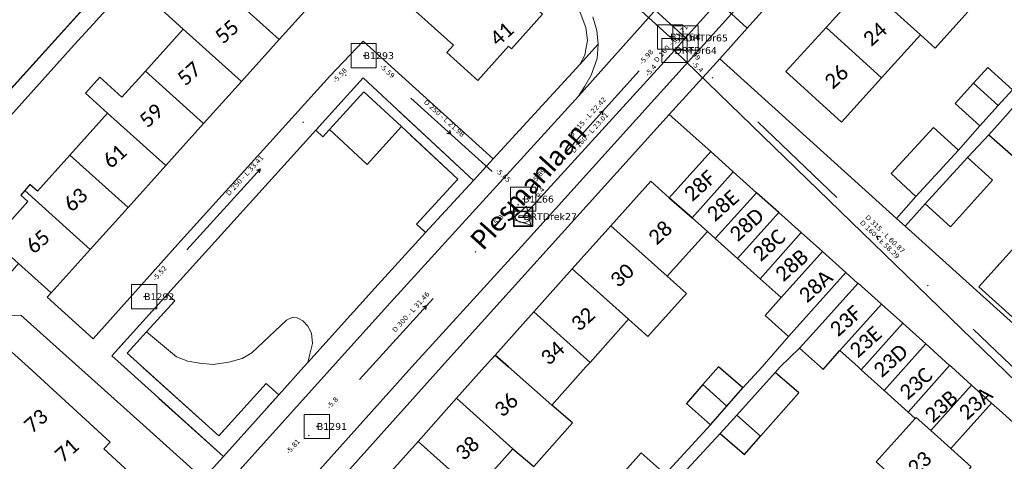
# Model space of a CAD drawing. Header units: metres. Extents: x 113074 to 114313, y 482627 to 483855.
# Tile 6 of 78: x 113683 to 113784, y 482990 to 483036. Entities that reach past the tile are written whole.
import ezdxf
from ezdxf.enums import TextEntityAlignment as Align

# ---------------------------------------------------------------- set-up
doc = ezdxf.new("R2010")
doc.units = ezdxf.units.M
doc.header["$MEASUREMENT"] = 0
doc.linetypes.add('DGN Style 2', pattern=[50.429501, 30.257701, -20.1718])
doc.linetypes.add('DGN Style 6', pattern=[30.473618, 0.016022, -6.408752, 11.215317, -6.408752, 0.016022, -6.408752])
for name, color, linetype, lineweight in [('BGT-Lijnen - BTD Groenvoorziening  gras- en kruidachtigen (v)', 94, 'Continuous', 13), ('BGT-Lijnen - BTD Groenvoorziening  heesters (v)', 94, 'Continuous', 13), ('BGT-Lijnen - Huisnummer overig (t)', 252, 'Continuous', 13), ('BGT-Lijnen - IMKL   Bijzondere knoop (p)', 252, 'Continuous', 13), ('BGT-Lijnen - ORL Straatnaam (t)', 7, 'Continuous', 13), ('BGT-Lijnen - PND grondvlak pand (v_mv)', 1, 'Continuous', 13), ('BGT-Lijnen - WGD Inrit (v)', 7, 'Continuous', 13), ('BGT-Lijnen - WGD Rijbaan - Lokale weg (v)', 7, 'Continuous', 13), ('BGT-Lijnen - WGD Voetpad (v)', 7, 'Continuous', 13), ('BGT-Lijnen - XXX Brandgang OTD (v)', 7, 'Continuous', 13), ('BGT-Lijnen - XXX Haagvoet BTD (v)', 211, 'Continuous', 13), ('Riolering - BOBs', 7, 'Continuous', 13), ('Riolering - Drainage', 254, 'Continuous', 13), ('Riolering - Gemengd riool', 7, 'Continuous', 13), ('Riolering - KNOOP_NUMMER', 7, 'Continuous', 13), ('Riolering - KNOOP_RIOOLPUT', 7, 'Continuous', 13), ('Riolering - Leidingtekst', 7, 'Continuous', 13), ('Riolering - Level 63', 7, 'Continuous', 13), ('Riolering - RIO-KNP', 4, 'Continuous', 13), ('Riolering - Stroomrichting', 7, 'Continuous', 13)]:
    doc.layers.add(name, color=color, linetype=linetype, lineweight=lineweight)
doc.styles.add('Style-Calibri', font='calibri.ttf')
doc.styles.add('Style-Verdana', font='verdana.ttf')

# ---------------------------------------------------------------- blocks, each defined once
blk = doc.blocks.new('IMKL Bijzondere knoop')
at = {"layer": 'BGT-Lijnen - IMKL   Bijzondere knoop (p)', "linetype": 'Continuous', "lineweight": 13}
for p, q in [((-39, 8), (39, 8)), ((-39, -9), (39, -9))]:
    blk.add_line(p, q, dxfattribs=at)
blk.add_arc((-40, -1), 8.3, 79.3818, 280.6182, dxfattribs=at)
at = {"layer": 'BGT-Lijnen - IMKL   Bijzondere knoop (p)', "linetype": 'Continuous', "lineweight": 13, "extrusion": (0, 0, -1)}
blk.add_arc((-41, -1), 8.42, 75.8538, 284.1462, dxfattribs=at)
at = {"layer": 'BGT-Lijnen - IMKL   Bijzondere knoop (p)', "linetype": 'Continuous', "lineweight": 13}
blk.add_ellipse((-4, -5), major_axis=(-79.3, -0.2), ratio=0.699465, dxfattribs=at)
for points in [[(-101, 98), (99, 98), (99, -102), (-101, -102)], [(-95, 92), (92, 92), (92, -96), (-95, -96)]]:
    blk.add_3dface(points, dxfattribs=at)
blk = doc.blocks.new('CDE bijzonder')
at = {"layer": 'Riolering - RIO-KNP', "color": 172}
for p, q in [((-1.14, -0.26), (0.34, 1.08)), ((0.34, 1.08), (0.76, -0.88)), ((0.76, -0.88), (-1.14, -0.26))]:
    blk.add_line(p, q, dxfattribs=at)
blk.add_3dface([(-1.14, -0.26), (0.34, 1.08), (0.76, -0.88)], dxfattribs=at)
blk = doc.blocks.new('rioput')
at = {"layer": 'Riolering - Level 63', "linetype": 'Continuous', "lineweight": 13}
blk.add_3dface([(-1.29, 1.24), (1.29, 1.24), (1.29, -1.24), (-1.29, -1.24)], dxfattribs=at)

msp = doc.modelspace()

# ---------------------------------------------------------------- linework, layer by layer
at = {"layer": 'BGT-Lijnen - BTD Groenvoorziening  gras- en kruidachtigen (v)', "linetype": 'DGN Style 2', "lineweight": 13, "flags": 128}
for points in [[(113673.47, 483018.68), (113673.77, 483019.02), (113693.17, 483040.49)], [(113714.33, 483023.57), (113713.6, 483024.26), (113698.4, 483007.45)], [(113718.84, 483020.74), (113715, 483024.32), (113714.33, 483023.57)], [(113728.15, 483019.23), (113722.36, 483024.63), (113718.84, 483020.74)], [(113724.84, 483013.77), (113723.92, 483014.63), (113728.15, 483019.23)], [(113712.79, 483000.47), (113719.63, 483008.09), (113724.84, 483013.77)], [(113698.4, 483007.45), (113699.14, 483006.78), (113696.26, 483003.6)], [(113710.6, 483004.79), (113711.25, 483005.1), (113711.7, 483005.02)], [(113711.7, 483005.02), (113712.28, 483004.72), (113712.77, 483004.18)], [(113706.05, 483000.87), (113707.04, 483001.44), (113710.6, 483004.79)], [(113712.77, 483004.18), (113713.15, 483003.47), (113713.24, 483002.41)], [(113696.26, 483003.6), (113699.32, 483001.05), (113700.49, 483000.61)], [(113713.24, 483002.41), (113712.95, 483001.18), (113712.79, 483000.47)], [(113703.08, 483000.27), (113704.69, 483000.48), (113706.05, 483000.87)], [(113700.49, 483000.61), (113701.69, 483000.39), (113703.08, 483000.27)]]:
    msp.add_lwpolyline(points, dxfattribs=at)
at = {"layer": 'BGT-Lijnen - BTD Groenvoorziening  heesters (v)', "linetype": 'DGN Style 2', "lineweight": 13, "flags": 128}
for points in [[(113722.36, 483024.63), (113718.52, 483028.21), (113715, 483024.32)], [(113715, 483024.32), (113718.84, 483020.74), (113722.36, 483024.63)], [(113711.7, 483005.02), (113711.25, 483005.1), (113710.6, 483004.79)], [(113712.77, 483004.18), (113712.28, 483004.72), (113711.7, 483005.02)], [(113710.6, 483004.79), (113707.04, 483001.44), (113706.05, 483000.87)], [(113713.24, 483002.41), (113713.15, 483003.47), (113712.77, 483004.18)], [(113696.26, 483003.6), (113694.27, 483001.4), (113703.65, 482992.93)], [(113700.49, 483000.61), (113699.32, 483001.05), (113696.26, 483003.6)], [(113712.79, 483000.47), (113712.95, 483001.18), (113713.24, 483002.41)], [(113706.05, 483000.87), (113704.69, 483000.48), (113703.08, 483000.27)], [(113703.08, 483000.27), (113701.69, 483000.39), (113700.49, 483000.61)], [(113709.8, 482997.15), (113712.36, 483000), (113712.79, 483000.47)], [(113703.65, 482992.93), (113708.5, 482998.32), (113709.8, 482997.15)]]:
    msp.add_lwpolyline(points, dxfattribs=at)
at = {"layer": 'BGT-Lijnen - PND grondvlak pand (v_mv)', "linetype": 'Continuous', "lineweight": 25, "flags": 128}
for points in [[(113773.83, 483043.58), (113769.86, 483039.19), (113775.55, 483034.03)], [(113733.64, 483032.6), (113736.84, 483036.15), (113731.19, 483041.22)], [(113769.86, 483039.19), (113765.88, 483034.8), (113771.58, 483029.64)], [(113771.58, 483029.64), (113775.55, 483034.03), (113769.86, 483039.19)], [(113699.32, 483038.26), (113697.82, 483036.61), (113699.99, 483034.6)], [(113709.84, 483033.57), (113703.88, 483038.93)], [(113703.88, 483038.93), (113709.84, 483033.57), (113713.8, 483037.96)], [(113720.21, 483038.32), (113720.92, 483039.1), (113727.72, 483032.99)], [(113775.55, 483034.03), (113777.06, 483032.67), (113781.03, 483037.06)], [(113699.99, 483034.6), (113696.14, 483030.32), (113702.09, 483024.96)], [(113702.09, 483024.96), (113705.97, 483029.26), (113699.99, 483034.6)], [(113699.99, 483034.6), (113705.97, 483029.26), (113709.84, 483033.57)], [(113765.88, 483034.8), (113761.77, 483030.26), (113767.47, 483025.1)], [(113767.47, 483025.1), (113771.58, 483029.64), (113765.88, 483034.8)], [(113727.72, 483032.99), (113727.03, 483032.22), (113730.2, 483029.37)], [(113730.2, 483029.37), (113733.35, 483032.86), (113733.64, 483032.6)], [(113696.14, 483030.32), (113693.73, 483027.65), (113691.47, 483029.69)], [(113702.09, 483024.96), (113696.14, 483030.32)], [(113784.99, 483028.41), (113782.47, 483030.7), (113781.01, 483029.09)], [(113691.47, 483029.69), (113690, 483028.05), (113692.26, 483026.02)], [(113781.01, 483029.09), (113779.13, 483027.01), (113781.65, 483024.72)], [(113781.65, 483024.72), (113783.53, 483026.81), (113781.01, 483029.09)], [(113781.01, 483029.09), (113783.53, 483026.81), (113784.99, 483028.41)], [(113692.26, 483026.02), (113688.39, 483021.71), (113694.35, 483016.35)], [(113694.35, 483016.35), (113698.22, 483020.65), (113692.26, 483026.02)], [(113692.26, 483026.02), (113698.22, 483020.65), (113702.09, 483024.96)], [(113784.31, 483025.75), (113782.57, 483023.8), (113785.1, 483021.58)], [(113779.44, 483022.21), (113776.9, 483024.55), (113772.55, 483019.83)], [(113756.37, 483020.01), (113754.06, 483022.07), (113749.82, 483017.34)], [(113772.55, 483019.83), (113775.09, 483017.48), (113779.44, 483022.21)], [(113688.39, 483021.71), (113685.06, 483018.01), (113684.28, 483018.69)], [(113690.47, 483012.04), (113694.35, 483016.35), (113688.39, 483021.71)], [(113780.38, 483021.48), (113776.05, 483016.71), (113778.63, 483014.37)], [(113778.63, 483014.37), (113782.95, 483019.15), (113780.38, 483021.48)], [(113749.82, 483017.34), (113752.15, 483015.28), (113756.37, 483020.01)], [(113758.76, 483017.86), (113756.37, 483020.01), (113752.15, 483015.28)], [(113747.92, 483019.04), (113743.84, 483014.47), (113749.61, 483009.3)], [(113752.15, 483015.28), (113749.82, 483017.34), (113747.92, 483019.04)], [(113683.77, 483018.08), (113683.38, 483017.62), (113684.09, 483016.94)], [(113684.28, 483018.69), (113683.77, 483018.08), (113690.47, 483012.04)], [(113690.47, 483012.04), (113683.77, 483018.08)], [(113684.09, 483016.94), (113680.51, 483012.95), (113683.11, 483010.61)], [(113754.52, 483013.18), (113758.76, 483017.86)], [(113761.03, 483015.83), (113758.76, 483017.86), (113754.52, 483013.18)], [(113749.61, 483009.3), (113753.72, 483013.89), (113752.15, 483015.28)], [(113752.15, 483015.28), (113753.72, 483013.89), (113754.52, 483013.18)], [(113754.52, 483013.18), (113756.82, 483011.12), (113761.03, 483015.83)], [(113763.34, 483013.77), (113761.03, 483015.83), (113756.82, 483011.12)], [(113749.61, 483009.3), (113743.84, 483014.47), (113739.88, 483010.05)], [(113788.32, 483013.98), (113787.45, 483014.76), (113781.55, 483008.23)], [(113756.82, 483011.12), (113759.13, 483009.05), (113763.34, 483013.77)], [(113765.51, 483011.82), (113763.34, 483013.77), (113759.13, 483009.05)], [(113683.11, 483010.61), (113686.46, 483007.59), (113690.47, 483012.04)], [(113759.13, 483009.05), (113761.29, 483007.12), (113765.51, 483011.82)], [(113767.91, 483009.67), (113765.51, 483011.82), (113761.29, 483007.12)], [(113739.88, 483010.05), (113735.93, 483005.64), (113741.7, 483000.47)], [(113741.7, 483000.47), (113745.65, 483004.89), (113739.88, 483010.05)], [(113739.88, 483010.05), (113745.65, 483004.89), (113747.63, 483003.12)], [(113747.63, 483003.12), (113751.59, 483007.53), (113749.61, 483009.3)], [(113762.04, 483003.12), (113767.9, 483009.67), (113767.91, 483009.67)], [(113769.13, 483008.56), (113764.89, 483003.85), (113763.16, 483001.93)], [(113771.57, 483006.44), (113769.17, 483008.6), (113769.13, 483008.56)], [(113781.55, 483008.23), (113787.39, 483002.95), (113789.24, 483004.99)], [(113761.29, 483007.12), (113759.63, 483005.28), (113762.04, 483003.12)], [(113773.74, 483004.49), (113771.57, 483006.44), (113767.29, 483001.68)], [(113767.29, 483001.68), (113771.57, 483006.44)], [(113735.93, 483005.64), (113731.98, 483001.22), (113733.34, 483000)], [(113741.28, 483000), (113741.7, 483000.47), (113735.93, 483005.64)], [(113776.11, 483002.36), (113773.74, 483004.49), (113769.48, 482999.72)], [(113769.48, 482999.72), (113773.74, 483004.49)], [(113684.1, 483000), (113681.37, 483002.49), (113678.79, 482999.47)], [(113763.16, 483001.93), (113765.33, 483000), (113765.6, 482999.76)], [(113769.48, 482999.72), (113771.85, 482997.58), (113776.11, 483002.36)], [(113778.55, 483000.16), (113776.11, 483002.36), (113771.85, 482997.58)], [(113731.98, 483001.22), (113730.88, 483000), (113728.02, 482996.8)], [(113737.77, 482996.08), (113733.34, 483000), (113731.98, 483001.22)], [(113765.6, 482999.76), (113765.82, 483000), (113767.29, 483001.68)], [(113767.29, 483001.68), (113769.16, 483000), (113769.48, 482999.72)], [(113691.88, 482991.6), (113692.52, 482992.31), (113684.1, 483000)], [(113733.34, 483000), (113737.77, 482996.08), (113741.28, 483000)], [(113757.35, 482997.85), (113754.85, 483000), (113753.26, 482998.19)], [(113771.85, 482997.58), (113774.3, 482995.38), (113778.55, 483000.16)], [(113778.55, 483000.16), (113774.3, 482995.38), (113775.02, 482994.73)], [(113780.79, 482998.15), (113778.73, 483000), (113778.55, 483000.16)], [(113760.68, 482999.43), (113756.75, 482995.08), (113759.17, 482992.92)], [(113759.17, 482992.92), (113763.1, 482997.35), (113760.68, 482999.43)], [(113753.26, 482998.19), (113751.57, 482996.27), (113754.04, 482994.09)], [(113754.04, 482994.09), (113755.72, 482996), (113753.26, 482998.19)], [(113753.26, 482998.19), (113755.72, 482996), (113757.35, 482997.85)], [(113782.84, 482996.31), (113780.79, 482998.15), (113776.63, 482993.48)], [(113776.63, 482993.48), (113780.79, 482998.15)], [(113728.02, 482996.8), (113724.07, 482992.38), (113729.84, 482987.22)], [(113728.02, 482996.8), (113733.79, 482991.63), (113735.95, 482989.81)], [(113729.84, 482987.22), (113733.79, 482991.63), (113728.02, 482996.8)], [(113735.95, 482989.81), (113739.89, 482994.27), (113737.77, 482996.08)], [(113776.63, 482993.48), (113778.68, 482991.64), (113782.84, 482996.31)], [(113756.75, 482995.08), (113755.03, 482993.19), (113757.51, 482991.04)], [(113757.51, 482991.04), (113759.17, 482992.92), (113756.75, 482995.08)], [(113775.02, 482994.73), (113771.01, 482990.27), (113776.64, 482985.21)], [(113776.63, 482993.48), (113775.12, 482994.84), (113775.02, 482994.73)], [(113775.02, 482994.73), (113775.12, 482994.84), (113776.63, 482993.48)], [(113779.74, 482990.68), (113778.68, 482991.64), (113776.63, 482993.48)], [(113729.84, 482987.22), (113724.07, 482992.38), (113720.11, 482987.97)], [(113692.42, 482987.01), (113694.46, 482989.24), (113691.88, 482991.6)], [(113749.41, 482989.01), (113746.93, 482991.21), (113745.25, 482989.31)], [(113776.64, 482985.21), (113780.75, 482989.78), (113779.74, 482990.68)]]:
    msp.add_lwpolyline(points, dxfattribs=at)
at = {"layer": 'BGT-Lijnen - WGD Inrit (v)', "linetype": 'Continuous', "lineweight": 13, "flags": 128}
for points in [[(113754.99, 483031.59), (113749.82, 483025.87), (113754.06, 483022.07)], [(113773.98, 483014.43), (113773.1, 483015.23), (113754.99, 483031.59)], [(113754.06, 483022.07), (113756.37, 483020.01), (113758.76, 483017.86)], [(113758.76, 483017.86), (113761.03, 483015.83), (113763.34, 483013.77)], [(113789.96, 483000), (113773.98, 483014.43)], [(113763.34, 483013.77), (113765.51, 483011.82), (113767.91, 483009.67)], [(113767.91, 483009.67), (113767.9, 483009.67), (113769.13, 483008.56)], [(113769.13, 483008.56), (113769.17, 483008.6), (113771.57, 483006.44)], [(113771.57, 483006.44), (113773.74, 483004.49), (113776.11, 483002.36)], [(113776.11, 483002.36), (113778.55, 483000.16), (113778.73, 483000)], [(113778.73, 483000), (113780.79, 482998.15), (113782.84, 482996.31)], [(113782.84, 482996.31), (113783.92, 482995.33), (113787.36, 482992.24)]]:
    msp.add_lwpolyline(points, dxfattribs=at)
at = {"layer": 'BGT-Lijnen - WGD Rijbaan - Lokale weg (v)', "linetype": 'Continuous', "lineweight": 13, "flags": 128}
for points in [[(113751.67, 483040.29), (113740.5, 483027.75), (113721.26, 483006.62)], [(113734.66, 483012.34), (113756.18, 483036.2), (113751.67, 483040.29)], [(113741.16, 483028.76), (113740.5, 483027.75), (113751.67, 483040.29)], [(113741.97, 483035.89), (113742.38, 483034.49), (113742.54, 483033.08)], [(113742.54, 483033.08), (113742.54, 483033.05), (113742.44, 483031.6)], [(113742.44, 483031.6), (113741.8, 483029.9), (113741.16, 483028.76)], [(113697.49, 482971.07), (113723.45, 483000), (113734.66, 483012.34)], [(113721.26, 483006.62), (113715.32, 483000), (113691.98, 482974.11)]]:
    msp.add_lwpolyline(points, dxfattribs=at)
at = {"layer": 'BGT-Lijnen - WGD Voetpad (v)', "linetype": 'Continuous', "lineweight": 13, "flags": 128}
for points in [[(113757.81, 483034.73), (113771.7, 483050.21), (113796.47, 483077.52)], [(113789.08, 483072.69), (113756.18, 483036.2), (113757.81, 483034.73)], [(113690.77, 483035.14), (113702.55, 483048.18), (113702.59, 483050.98)], [(113700.01, 483048.14), (113693.17, 483040.49), (113673.77, 483019.02)], [(113739.7, 483037.72), (113740.69, 483036.33), (113741.25, 483034.8)], [(113757.81, 483034.73), (113756.18, 483036.2), (113734.66, 483012.34)], [(113688.84, 483033), (113690.77, 483035.14)], [(113742.54, 483033.08), (113742.38, 483034.49), (113741.97, 483035.89)], [(113741.25, 483034.8), (113741.45, 483033.48), (113741.17, 483031.94)], [(113749.82, 483025.87), (113754.99, 483031.59), (113757.81, 483034.73)], [(113731.77, 483021.33), (113718.46, 483033.38), (113715.04, 483029.8)], [(113742.54, 483033.05), (113742.54, 483033.08), (113740.64, 483031.01)], [(113741.17, 483031.94), (113740.64, 483031.01), (113742.54, 483033.08)], [(113741.8, 483029.9), (113742.44, 483031.6), (113742.54, 483033.05)], [(113673.77, 483019.02), (113675.15, 483017.77), (113688.84, 483033)], [(113740.64, 483031.01), (113731.77, 483021.33), (113729.74, 483019.12)], [(113698.4, 483007.45), (113713.6, 483024.26), (113718.46, 483029.63)], [(113715.04, 483029.8), (113708.89, 483023), (113699.45, 483012.57)], [(113718.46, 483029.63), (113729.74, 483019.12), (113731.77, 483021.33)], [(113740.5, 483027.75), (113741.16, 483028.76), (113741.8, 483029.9)], [(113715.32, 483000), (113721.26, 483006.62), (113740.5, 483027.75)], [(113726.49, 483000), (113749.82, 483025.87)], [(113729.74, 483019.12), (113724.84, 483013.77), (113719.63, 483008.09)], [(113699.45, 483012.57), (113690.77, 483002.88), (113686.06, 483007.14)], [(113734.66, 483012.34), (113723.45, 483000), (113697.49, 482971.07)], [(113686.46, 483007.59), (113683.11, 483010.61), (113678.89, 483005.72)], [(113719.63, 483008.09), (113712.79, 483000.47), (113712.36, 483000)], [(113686.06, 483007.14), (113686.46, 483007.59)], [(113692.69, 483001.15), (113695.52, 483004.27), (113698.4, 483007.45)], [(113678.91, 483005.08), (113683.37, 483005.31), (113695.55, 482994.38)], [(113704.12, 482990.83), (113693.96, 483000), (113692.69, 483001.15)], [(113684.26, 482953.23), (113715.01, 482987.22), (113726.49, 483000)], [(113688.3, 482970.02), (113691.98, 482974.11), (113715.32, 483000)], [(113712.36, 483000), (113709.8, 482997.15), (113704.12, 482990.83)], [(113695.55, 482994.38), (113702.06, 482988.54), (113704.12, 482990.83)], [(113704.12, 482990.83), (113702.06, 482988.54), (113689.37, 482974.48)]]:
    msp.add_lwpolyline(points, dxfattribs=at)
at = {"layer": 'BGT-Lijnen - XXX Brandgang OTD (v)', "linetype": 'Continuous', "lineweight": 13, "flags": 128}
for points in [[(113789.56, 483033.48), (113784.99, 483028.41), (113783.53, 483026.81)], [(113782.57, 483023.8), (113784.31, 483025.75), (113785.9, 483027.58)], [(113783.53, 483026.81), (113781.65, 483024.72), (113779.44, 483022.21)], [(113776.05, 483016.71), (113780.38, 483021.48), (113782.57, 483023.8)], [(113779.44, 483022.21), (113775.09, 483017.48), (113773.1, 483015.23)], [(113773.1, 483015.23), (113773.98, 483014.43), (113776.05, 483016.71)], [(113767.9, 483009.67), (113762.04, 483003.12), (113759.35, 483000)], [(113764.89, 483003.85), (113769.13, 483008.56), (113767.9, 483009.67)], [(113761.17, 483000), (113763.16, 483001.93), (113764.89, 483003.85)], [(113759.35, 483000), (113757.35, 482997.85), (113755.72, 482996)], [(113756.75, 482995.08), (113760.68, 482999.43), (113761.17, 483000)], [(113755.72, 482996), (113754.04, 482994.09), (113749.41, 482989.01)], [(113750.4, 482988.16), (113755.03, 482993.19), (113756.75, 482995.08)]]:
    msp.add_lwpolyline(points, dxfattribs=at)
at = {"layer": 'BGT-Lijnen - XXX Haagvoet BTD (v)', "linetype": 'DGN Style 6', "lineweight": 13, "flags": 128}
for points in [[(113718.46, 483029.63), (113713.6, 483024.26), (113714.33, 483023.57)], [(113724.84, 483013.77), (113729.74, 483019.12), (113718.46, 483029.63)], [(113714.33, 483023.57), (113715, 483024.32), (113718.52, 483028.21)], [(113718.52, 483028.21), (113722.36, 483024.63), (113728.15, 483019.23)], [(113728.15, 483019.23), (113723.92, 483014.63), (113724.84, 483013.77)], [(113698.4, 483007.45), (113695.52, 483004.27), (113692.69, 483001.15)], [(113699.14, 483006.78), (113698.4, 483007.45)], [(113694.27, 483001.4), (113696.26, 483003.6), (113699.14, 483006.78)], [(113692.69, 483001.15), (113693.96, 483000), (113704.12, 482990.83)], [(113708.5, 482998.32), (113703.65, 482992.93), (113694.27, 483001.4)], [(113704.12, 482990.83), (113709.8, 482997.15), (113708.5, 482998.32)]]:
    msp.add_lwpolyline(points, dxfattribs=at)
at = {"layer": 'Riolering - Drainage', "linetype": 'Continuous', "lineweight": 13, "flags": 128}
for points in [[(113696.62, 483083.84), (113751.48, 483033.71)], [(113751.48, 483033.71), (113760.94, 483044.27)], [(113751.48, 483033.71), (113750.35, 483032.43)], [(113750.35, 483032.43), (113734.86, 483015.41)], [(113750.35, 483032.43), (113792.2, 482991.85)]]:
    msp.add_lwpolyline(points, dxfattribs=at)
at = {"layer": 'Riolering - Gemengd riool', "color": 94, "linetype": 'DGN Style 6', "lineweight": 13, "flags": 128}
for points in [[(113694.79, 483083.75), (113749.9, 483033.81)], [(113749.9, 483033.81), (113760.29, 483045.52)], [(113734.84, 483017.2), (113749.9, 483033.81)], [(113793.74, 482991.58), (113749.9, 483033.81)], [(113696, 483007.2), (113718.5, 483031.9)], [(113718.5, 483031.9), (113734.84, 483017.2)], [(113713.7, 482993.9), (113734.84, 483017.2)], [(113692.3, 482970.2), (113713.7, 482993.9)]]:
    msp.add_lwpolyline(points, dxfattribs=at)
at = {"layer": 'Riolering - KNOOP_RIOOLPUT', "color": 7, "linetype": 'Continuous', "lineweight": 13}
for p in [(113749.9, 483033.81), (113751.48, 483033.71), (113750.35, 483032.43), (113718.5, 483031.9), (113734.84, 483017.2), (113734.86, 483015.41), (113696, 483007.2), (113713.7, 482993.9)]:
    msp.add_point(p, dxfattribs=at)
at = {"layer": 'Riolering - Stroomrichting', "color": 30, "linetype": 'Continuous', "lineweight": 25, "flags": 128}
for points in [[(113742.66, 483026.12), (113743.04, 483026.25)], [(113742.96, 483025.85), (113743.04, 483026.25)], [(113727.29, 483024.26), (113727.41, 483023.88)], [(113727.02, 483023.96), (113727.41, 483023.88)], [(113707.54, 483020.17), (113707.92, 483020.29)], [(113707.84, 483019.9), (113707.92, 483020.29)], [(113771.49, 483013.29), (113771.1, 483013.39)], [(113771.21, 483013), (113771.1, 483013.39)], [(113724.56, 483006.17), (113724.94, 483006.29)], [(113724.86, 483005.9), (113724.94, 483006.29)]]:
    msp.add_lwpolyline(points, dxfattribs=at)

# ---------------------------------------------------------------- block references
at = {"layer": 'BGT-Lijnen - IMKL   Bijzondere knoop (p)', "linetype": 'Continuous', "lineweight": 13, "xscale": 0.0100096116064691, "yscale": 0.0100096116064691}
msp.add_blockref('IMKL Bijzondere knoop', (113734.86, 483015.41), dxfattribs=at)
at = {"layer": 'Riolering - Level 63', "linetype": 'Continuous', "lineweight": 13}
for p in [(113749.9, 483033.81), (113751.48, 483033.71), (113718.5, 483031.9), (113750.35, 483032.43), (113734.84, 483017.2), (113696, 483007.2), (113713.7, 482993.9)]:
    msp.add_blockref('rioput', p, dxfattribs=at)
at = {"layer": 'Riolering - RIO-KNP', "color": 172}
msp.add_blockref('CDE bijzonder', (113734.86, 483015.41), dxfattribs=at)

# ---------------------------------------------------------------- texts
at = {"layer": 'BGT-Lijnen - Huisnummer overig (t)', "linetype": 'Continuous', "lineweight": 13, "style": 'Style-Calibri'}
for s, p in [('55', (113704.47, 483034.37)), ('41', (113732.64, 483034.13)), ('24', (113770.89, 483034.11)), ('57', (113700.61, 483030.07)), ('26', (113766.94, 483029.74)), ('59', (113696.73, 483025.77)), ('61', (113692.98, 483021.6)), ('28F', (113752.94, 483018.58)), ('63', (113688.97, 483017.15)), ('28E', (113755.3, 483016.54)), ('28D', (113757.75, 483014.59)), ('28', (113748.89, 483013.76)), ('65', (113685.1, 483012.85)), ('28C', (113760.03, 483012.49)), ('28B', (113762.36, 483010.43)), ('30', (113744.98, 483009.4)), ('28A', (113764.82, 483008.29)), ('32', (113740.97, 483004.92)), ('23F', (113767.89, 483004.73)), ('23E', (113769.94, 483002.59)), ('34', (113737.85, 483001.43)), ('23D', (113772.5, 483000.66)), ('23C', (113775.09, 482998.32)), ('36', (113733.1, 482996.12)), ('23B', (113777.67, 482995.98)), ('23A', (113781.21, 482996.28)), ('73', (113684.91, 482994.49)), ('38', (113729.12, 482991.68)), ('71', (113688.07, 482991.47)), ('23', (113775.47, 482990.16))]:
    msp.add_text(s, height=1.5, rotation=41.85, dxfattribs=at).set_placement(p, align=Align.MIDDLE_CENTER)
at = {"layer": 'BGT-Lijnen - ORL Straatnaam (t)', "color": 7, "linetype": 'Continuous', "lineweight": 13, "style": 'Style-Calibri'}
msp.add_text('Plesmanlaan', height=2, rotation=48.1023, dxfattribs=at).set_placement((113735.37, 483018.51), align=Align.MIDDLE_CENTER)
at = {"layer": 'Riolering - BOBs', "color": 7, "linetype": 'Continuous', "lineweight": 13, "style": 'Style-Verdana'}
for s, rotation, p in [('-5.4', 48.5549, (113751.01, 483033.48)), ('-5.98', 47.8073, (113747.64, 483031.61)), ('-5.99', 316.0737, (113752.09, 483031.98)), ('-5.4', 315.8811, (113752.55, 483030.57)), ('-5.58', 47.6646, (113716.23, 483029.71)), ('-5.59', 318.0298, (113720.75, 483030.14)), ('-5.4', 47.6955, (113748.1, 483030.25)), ('-5.65', 318.0298, (113732.63, 483019.46)), ('-5.89', 47.8073, (113736.61, 483019.44)), ('-5.4', 47.6955, (113736.64, 483017.67)), ('-5.88', 47.7764, (113732.58, 483015)), ('-5.52', 47.6646, (113697.77, 483009.44)), ('-5.8', 47.7764, (113715.48, 482996.16)), ('-5.81', 47.918, (113711.43, 482991.69))]:
    msp.add_text(s, height=0.5, rotation=rotation, dxfattribs=at).set_placement(p, align=Align.CENTER)
at = {"layer": 'Riolering - KNOOP_NUMMER', "color": 7, "linetype": 'Continuous', "lineweight": 13, "style": 'Style-Verdana'}
for s, p in [('B1Z64', (113749.9, 483033.81)), ('DRTDr65', (113751.48, 483033.71)), ('B1293', (113718.5, 483031.9)), ('DRTDr64', (113750.35, 483032.43)), ('B1Z66', (113734.84, 483017.2)), ('DRTDrek27', (113734.86, 483015.41)), ('B1292', (113696, 483007.2)), ('B1291', (113713.7, 482993.9))]:
    msp.add_text(s, height=0.7, dxfattribs=at).set_placement(p, align=Align.MIDDLE_LEFT)
at = {"layer": 'Riolering - Leidingtekst', "color": 7, "linetype": 'Continuous', "lineweight": 13, "style": 'Style-Verdana'}
for s, rotation, p in [('D 160 - L 1.71', 48.5615, (113750.17, 483032.99)), ('D 250 - L 21.98', 318.0244, (113726.59, 483025.3)), ('D 315 - L 22.42', 47.8019, (113741.62, 483025.42)), ('D 160 - L 23.01', 47.6945, (113741.85, 483023.83)), ('D 250 - L 33.41', 47.6686, (113706.5, 483019.46)), ('D 315 - L 60.87', 316.0716, (113771.76, 483013.45)), ('D 160 - L 58.29', 315.8827, (113771.22, 483012.89)), ('D 300 - L 31.46', 47.7827, (113723.52, 483005.47))]:
    msp.add_text(s, height=0.5, rotation=rotation, dxfattribs=at).set_placement(p, align=Align.CENTER)

doc.saveas('drawing.dxf')
